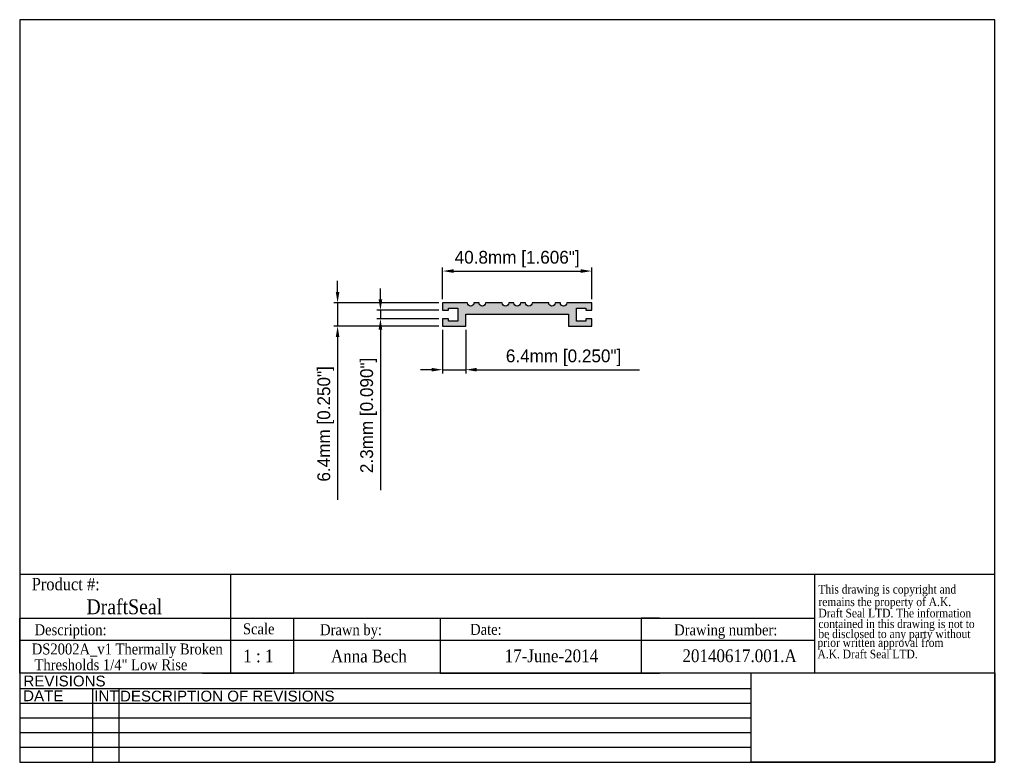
# Model space of a CAD drawing. Header units: millimetres. Extents: x 4393 to 4662, y 2276 to 2479.
import ezdxf
from ezdxf.enums import TextEntityAlignment as Align

# ---------------------------------------------------------------- set-up
doc = ezdxf.new("R2010")
doc.units = ezdxf.units.MM
doc.layers.add('AM_5', color=3, linetype='Continuous', lineweight=25)
doc.layers.add('BORDER', color=7, linetype='Continuous', lineweight=25)
doc.layers.add('FRAME', color=7, linetype='Continuous')
doc.styles.add('DS GROUP', font='arial.ttf')
doc.styles.add('TAG', font='GARA.TTF')
doc.dimstyles.new('AM_ISO$0', dxfattribs={"dimtxt": 1.5, "dimasz": 1.5, "dimexe": 1, "dimexo": 1, "dimgap": 1.5, "dimtad": 1, "dimdec": 0, "dimdsep": 46, "dimtxsty": 'Standard', "dimcen": 0, "dimclrd": 256, "dimclre": 256, "dimclrt": 2, "dimadec": 0, "dimazin": 2, "dimtp": 0.1, "dimtm": 0.1, "dimtfac": 0.71, "dimtdec": 0, "dimtmove": 0, "dimatfit": 3, "dimfxl": 1, "dimlwd": -1, "dimlwe": -1, "dimarcsym": 1})
picture_1 = doc.add_image_def('image1.bmp', size_in_pixel=(901, 331))

# ---------------------------------------------------------------- blocks, each defined once
blk = doc.blocks.new('A$C08671A0E')
at = {"layer": 'FRAME', "style": 'TAG'}
for s, p in [('This drawing is copyright and', (14.8, -52.3)), ('remains the property of A.K.', (14.8, -101.5)), ('Draft Seal LTD. The information', (14.8, -145.7)), ('contained in this drawing is not to  ', (14.8, -187.4)), ('be disclosed to any party without ', (14.8, -226.7)), (' prior written approval from', (0, -261.2)), (' A.K. Draft Seal LTD.', (0, -306.1))]:
    blk.add_text(s, height=33.819, dxfattribs=at).set_placement(p)
blk = doc.blocks.new('*D4')
at = {"layer": 'AM_5', "linetype": 'ByBlock', "transparency": 16777216}
for p, q in [((4480.08, 2404.41), (4480.08, 2407.41)), ((4507.8, 2401.41), (4479.08, 2401.41)), ((4480.08, 2401.41), (4480.08, 2395.06)), ((4507.8, 2395.06), (4479.08, 2395.06)), ((4480.08, 2392.06), (4480.08, 2347.56))]:
    blk.add_line(p, q, dxfattribs=at)
at = {"layer": 'AM_5', "transparency": 16777216}
for points in [[(4479.58, 2404.41), (4480.58, 2404.41), (4480.08, 2401.41)], [(4479.58, 2392.06), (4480.58, 2392.06), (4480.08, 2395.06)]]:
    blk.add_solid(points, dxfattribs=at)
at = {"layer": 'Defpoints', "color": 0, "transparency": 16777216}
for p in [(4480.08, 2401.41), (4508.8, 2401.41), (4508.8, 2395.06)]:
    blk.add_point(p, dxfattribs=at)
at = {"layer": 'AM_5', "color": 7, "transparency": 16777216, "insert": (4476.83, 2368.31), "char_height": 3.5, "attachment_point": 5, "rotation": 90}
blk.add_mtext('6.4mm [0.250"]', dxfattribs=at)
blk = doc.blocks.new('*D5')
at = {"layer": 'AM_5', "linetype": 'ByBlock', "transparency": 16777216}
for p, q in [((4508.8, 2402.41), (4508.8, 2411.13)), ((4549.6, 2402.41), (4549.6, 2411.13)), ((4511.8, 2410.13), (4546.6, 2410.13))]:
    blk.add_line(p, q, dxfattribs=at)
at = {"layer": 'AM_5', "transparency": 16777216}
for points in [[(4511.8, 2410.63), (4511.8, 2409.63), (4508.8, 2410.13)], [(4546.6, 2410.63), (4546.6, 2409.63), (4549.6, 2410.13)]]:
    blk.add_solid(points, dxfattribs=at)
at = {"layer": 'Defpoints', "color": 0, "transparency": 16777216}
for p in [(4549.6, 2410.13), (4508.8, 2401.41), (4549.6, 2401.41)]:
    blk.add_point(p, dxfattribs=at)
at = {"layer": 'AM_5', "color": 7, "transparency": 16777216, "insert": (4529.2, 2413.38), "char_height": 3.5, "attachment_point": 5}
blk.add_mtext('40.8mm [1.606"]', dxfattribs=at)
blk = doc.blocks.new('*D6')
at = {"layer": 'AM_5', "linetype": 'ByBlock', "transparency": 16777216}
for p, q in [((4491.81, 2402.38), (4491.81, 2405.38)), ((4507.8, 2399.38), (4490.81, 2399.38)), ((4507.8, 2397.09), (4490.81, 2397.09)), ((4491.81, 2399.38), (4491.81, 2397.09)), ((4491.81, 2394.09), (4491.81, 2350.17))]:
    blk.add_line(p, q, dxfattribs=at)
at = {"layer": 'AM_5', "transparency": 16777216}
for points in [[(4491.31, 2402.38), (4492.31, 2402.38), (4491.81, 2399.38)], [(4491.31, 2394.09), (4492.31, 2394.09), (4491.81, 2397.09)]]:
    blk.add_solid(points, dxfattribs=at)
at = {"layer": 'Defpoints', "color": 0, "transparency": 16777216}
for p in [(4491.81, 2399.38), (4508.8, 2399.38), (4508.8, 2397.09)]:
    blk.add_point(p, dxfattribs=at)
at = {"layer": 'AM_5', "color": 7, "transparency": 16777216, "insert": (4488.56, 2370.63), "char_height": 3.5, "attachment_point": 5, "rotation": 90}
blk.add_mtext('2.3mm [0.090"]', dxfattribs=at)
blk = doc.blocks.new('*D7')
at = {"layer": 'AM_5', "linetype": 'ByBlock', "transparency": 16777216}
for p, q in [((4508.8, 2394.06), (4508.8, 2382.14)), ((4515.15, 2394.06), (4515.15, 2382.14)), ((4505.8, 2383.14), (4502.8, 2383.14)), ((4508.8, 2383.14), (4515.15, 2383.14)), ((4518.15, 2383.14), (4562.65, 2383.14))]:
    blk.add_line(p, q, dxfattribs=at)
at = {"layer": 'AM_5', "transparency": 16777216}
for points in [[(4505.8, 2383.64), (4505.8, 2382.64), (4508.8, 2383.14)], [(4518.15, 2383.64), (4518.15, 2382.64), (4515.15, 2383.14)]]:
    blk.add_solid(points, dxfattribs=at)
at = {"layer": 'Defpoints', "color": 0, "transparency": 16777216}
for p in [(4508.8, 2395.06), (4515.15, 2395.06), (4515.15, 2383.14)]:
    blk.add_point(p, dxfattribs=at)
at = {"layer": 'AM_5', "color": 7, "transparency": 16777216, "insert": (4541.9, 2386.39), "char_height": 3.5, "attachment_point": 5}
blk.add_mtext('6.4mm [0.250"]', dxfattribs=at)

msp = doc.modelspace()

# ---------------------------------------------------------------- hatches: boundary and pattern name
at = {"layer": 'BORDER'}
h = msp.add_hatch(color=255, dxfattribs=at)
h.dxf.hatch_style = 1
h.paths.add_polyline_path([(4543.25, 2398.36), (4543.25, 2395.06), (4549.6, 2395.06), (4549.6, 2397.09), (4548.02, 2397.09), (4548.02, 2396.45), (4545.41, 2396.45), (4545.41, 2400.01), (4548.02, 2400.01), (4548.02, 2399.38), (4549.6, 2399.38), (4549.6, 2401.41), (4542.8, 2401.41, -1), (4541.02, 2401.41), (4539.62, 2401.41, -1), (4537.84, 2401.41), (4533.27, 2401.41, -1), (4531.49, 2401.41), (4530.09, 2401.41, -0.414214), (4529.2, 2400.52, -0.414214), (4528.31, 2401.41), (4526.91, 2401.41, -1), (4525.13, 2401.41), (4520.56, 2401.41, -1), (4518.78, 2401.41), (4517.38, 2401.41, -1), (4515.6, 2401.41), (4508.8, 2401.41), (4508.8, 2399.38), (4510.39, 2399.38), (4510.39, 2400.01), (4512.99, 2400.01), (4512.99, 2396.45), (4510.39, 2396.45), (4510.39, 2397.09), (4508.8, 2397.09), (4508.8, 2395.06), (4515.15, 2395.06), (4515.15, 2398.36)])

# ---------------------------------------------------------------- linework, layer by layer
for p, q in [((4393.13, 2327.19), (4610.58, 2327.19)), ((4450.75, 2327.19), (4450.75, 2315.14)), ((4610.58, 2327.19), (4610.58, 2300.14)), ((4393.13, 2300.14), (4393.13, 2315.14)), ((4393.13, 2315.14), (4610.58, 2315.14)), ((4393.13, 2315.14), (4393.13, 2310.14)), ((4393.13, 2315.14), (4393.13, 2309.14)), ((4393.13, 2315.14), (4443.13, 2315.14)), ((4450.75, 2315.14), (4450.75, 2300.14)), ((4468.13, 2300.14), (4468.13, 2315.14)), ((4468.13, 2315.14), (4508.13, 2315.14)), ((4508.13, 2315.14), (4508.13, 2300.14)), ((4568.13, 2315.14), (4563.13, 2315.14)), ((4563.13, 2315.14), (4563.13, 2300.14)), ((4393.13, 2309.14), (4393.13, 2310.64)), ((4393.13, 2309.14), (4610.58, 2309.14)), ((4393.13, 2300.14), (4393.13, 2303.14)), ((4443.13, 2300.14), (4468.13, 2300.14)), ((4508.13, 2300.14), (4568.13, 2300.14))]:
    msp.add_line(p, q)
at = {"color": 0}
msp.add_lwpolyline([(4548.02, 2397.09), (4548.02, 2396.45), (4545.41, 2396.45), (4545.41, 2400.01), (4548.02, 2400.01), (4548.02, 2399.38), (4549.6, 2399.38), (4549.6, 2401.41), (4542.8, 2401.41, -1), (4541.02, 2401.41), (4539.62, 2401.41, -1), (4537.84, 2401.41), (4533.27, 2401.41, -1), (4531.49, 2401.41), (4530.09, 2401.41, -0.414214), (4529.2, 2400.52, -0.414214), (4528.31, 2401.41), (4526.91, 2401.41, -1), (4525.13, 2401.41), (4520.56, 2401.41, -1), (4518.78, 2401.41), (4517.38, 2401.41, -1), (4515.6, 2401.41), (4508.8, 2401.41), (4508.8, 2399.38), (4510.39, 2399.38), (4510.39, 2400.01), (4512.99, 2400.01), (4512.99, 2396.45), (4510.39, 2396.45), (4510.39, 2397.09), (4508.8, 2397.09), (4508.8, 2395.06), (4515.15, 2395.06), (4515.15, 2398.36), (4543.25, 2398.36), (4543.25, 2395.06), (4549.6, 2395.06), (4549.6, 2397.09)], format="xyb", close=True, dxfattribs=at)
at = {"layer": 'BORDER'}
for p, q in [((4393.13, 2478.91), (4393.13, 2275.71)), ((4659.83, 2478.91), (4393.13, 2478.91)), ((4659.83, 2275.71), (4659.83, 2478.91)), ((4610.58, 2327.19), (4659.83, 2327.19)), ((4659.83, 2300.14), (4393.13, 2300.14)), ((4593.21, 2295.82), (4393.13, 2295.82)), ((4413, 2295.82), (4413, 2275.71)), ((4420.21, 2295.82), (4420.21, 2275.71)), ((4593.21, 2291.8), (4393.13, 2291.8)), ((4593.21, 2287.78), (4393.13, 2287.78)), ((4593.21, 2283.75), (4393.13, 2283.75)), ((4593.21, 2279.73), (4393.13, 2279.73)), ((4393.13, 2275.71), (4659.83, 2275.71))]:
    msp.add_line(p, q, dxfattribs=at)
at = {"layer": 'FRAME', "color": 1}
for q in [(4593.21, 2300.15), (4593.21, 2300.14)]:
    msp.add_line((4593.21, 2275.71), q, dxfattribs=at)

# ---------------------------------------------------------------- block references
at = {"xscale": 0.06987750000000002, "yscale": 0.06987750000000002, "zscale": 0.06987750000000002}
msp.add_blockref('A$C08671A0E', (4610.58, 2325.54), dxfattribs=at)

# ---------------------------------------------------------------- texts
at = {"layer": 'BORDER', "attachment_point": 2, "style": 'DS GROUP'}
for s, width, insert, char_height in [('REVISIONS', 20.3868, (4405.39, 2299.43), 2.953), ('DATE', 20.3868, (4399.57, 2295.39), 2.953), ('INT', 20.3868, (4416.86, 2295.39), 2.953), ('DESCRIPTION OF REVISIONS', 103.8609, (4449.91, 2295.31), 2.9531)]:
    msp.add_mtext_dynamic_manual_height_columns(s, width=width, gutter_width=7.5, heights=[0], dxfattribs=dict(at, insert=insert, char_height=char_height))
at = {"layer": 'FRAME', "style": 'TAG'}
for s, height, p in [('Product #:', 3.382, (4405.72, 2324.53)), ('DraftSeal ', 4.069, (4422.41, 2318.39)), ('Description:', 3, (4407.05, 2311.51)), ('Drawn by:', 3, (4483.76, 2311.58)), ('Date:', 3, (4520.65, 2312.06)), ('Drawing number:', 3, (4586.27, 2311.55)), ('1 : 1', 3.5, (4458.42, 2304.79)), ('Anna Bech', 3.5, (4488.65, 2304.85)), ('17-June-2014', 3.5, (4538.57, 2304.84)), ('20140617.001.A', 3.5, (4590.05, 2304.85))]:
    msp.add_text(s, height=height, dxfattribs=at).set_placement(p, align=Align.MIDDLE)
msp.add_text('Scale', height=3, dxfattribs=at).set_placement((4454.2, 2310.73))
for s, p in [('DS2002A_v1 Thermally Broken ', (4423.05, 2305.22)), ('Thresholds 1/4" Low Rise', (4418.09, 2300.91))]:
    msp.add_text(s, height=3, dxfattribs=at).set_placement(p, align=Align.CENTER)

# ---------------------------------------------------------------- dimensions: what is measured, and where the dimension line sits
at = {"layer": 'AM_5'}
for base, p1, p2, picture, middle in [((4549.6, 2410.13), (4508.8, 2401.41), (4549.6, 2401.41), '*D5', (4529.2, 2410.13)), ((4515.15350064, 2383.14243197), (4508.80350064, 2395.05739703), (4515.15350064, 2395.05739703), '*D7', (4541.90350064, 2383.14243197))]:
    dim = msp.add_linear_dim(base=base, p1=p1, p2=p2, dimstyle='AM_ISO$0', override={"dimtxt": 3.5, "dimasz": 3, "dimdec": 1, "dimpost": '<>mm', "dimclrt": 7}, dxfattribs=at)
    dim.commit()
    dim.dimension.update_dxf_attribs({"geometry": picture, "text_midpoint": middle, "dimtype": 160})
for base, p1, p2, picture, middle in [((4480.08370178, 2401.40739703), (4508.80350064, 2395.05739703), (4508.80350064, 2401.40739703), '*D4', (4480.08370178, 2368.30739703)), ((4491.81, 2399.38), (4508.8, 2397.09), (4508.8, 2399.38), '*D6', (4491.81, 2370.63))]:
    dim = msp.add_linear_dim(base=base, p1=p1, p2=p2, angle=90, dimstyle='AM_ISO$0', override={"dimtxt": 3.5, "dimasz": 3, "dimdec": 1, "dimpost": '<>mm', "dimclrt": 7}, dxfattribs=at)
    dim.commit()
    dim.dimension.update_dxf_attribs({"geometry": picture, "text_midpoint": middle, "dimtype": 160})

# ---------------------------------------------------------------- pictures from other files: only their frames are drawn
image = msp.add_image(picture_1, insert=(4593.21, 2275.71), size_in_units=(66.62, 24.47))
image.dxf.flags = 7

doc.saveas('drawing.dxf')
